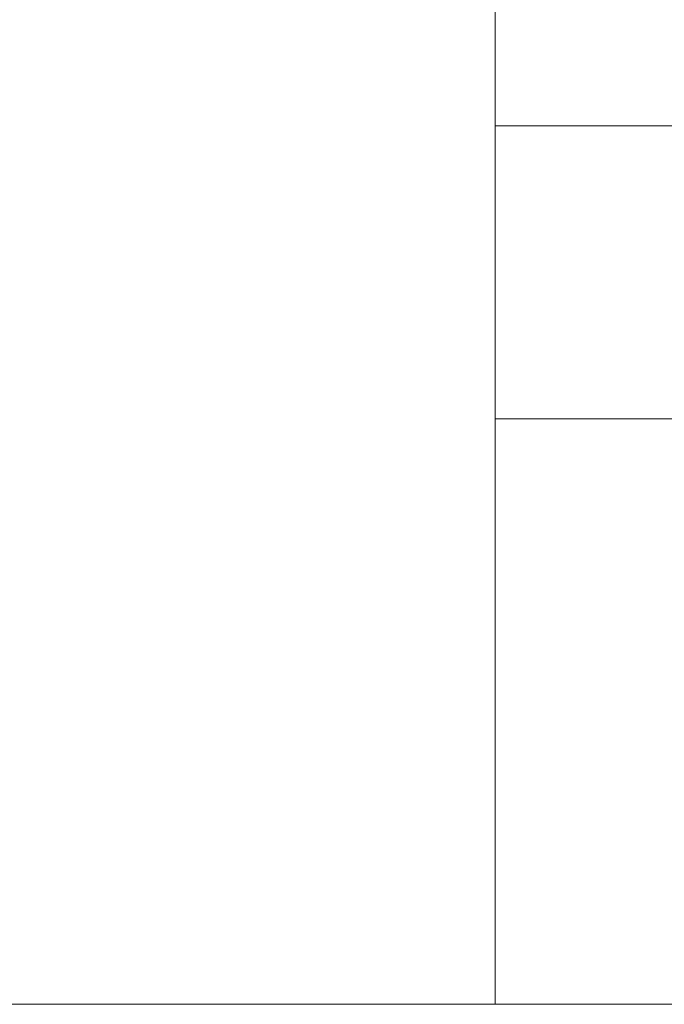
# Model space of a CAD drawing. Header units: millimetres. Extents: x -62 to 6744, y -106 to 4796.
# Tile 5 of 12: x 5136 to 5277, y 80 to 295. Entities that reach past the tile are written whole.
import ezdxf

# ---------------------------------------------------------------- set-up
doc = ezdxf.new("R2010")
doc.units = ezdxf.units.MM
doc.layers.get('0').update_dxf_attribs({"color": 157, "lineweight": 0})
doc.layers.add('1', color=72, linetype='Continuous', lineweight=0)
doc.layers.add('2', color=176, linetype='Continuous', lineweight=0)

# ---------------------------------------------------------------- blocks, each defined once
blk = doc.blocks.new('TITLE_BLOCK', base_point=(6640, 80))
at = {"layer": '1', "color": 176, "linetype": 'Continuous', "lineweight": 0, "true_color": 0x000080}
blk.add_line((6640, 80), (5240, 80), dxfattribs=at)
at = {"layer": '2', "color": 176, "linetype": 'Continuous', "lineweight": 0, "true_color": 0x000080}
for p, q in [((5240, 600), (5240, 80)), ((5240, 600), (5240, 80)), ((5240, 272), (6640, 272)), ((5240, 208), (6640, 208)), ((5240, 80), (6640, 80))]:
    blk.add_line(p, q, dxfattribs=at)
blk = doc.blocks.new('FORMAT')
at = {"color": 157, "linetype": 'Continuous', "lineweight": 0, "true_color": 0x44607b}
blk.add_line((200, 80), (6640, 80), dxfattribs=at)
at = {"color": 176, "linetype": 'Continuous', "lineweight": 0, "true_color": 0x000080}
blk.add_blockref('TITLE_BLOCK', (6640, 80), dxfattribs=at)

msp = doc.modelspace()

# ---------------------------------------------------------------- block references
at = {"color": 176, "linetype": 'Continuous', "lineweight": 0, "true_color": 0x000080}
msp.add_blockref('FORMAT', (0, 0), dxfattribs=at)

doc.saveas('drawing.dxf')
